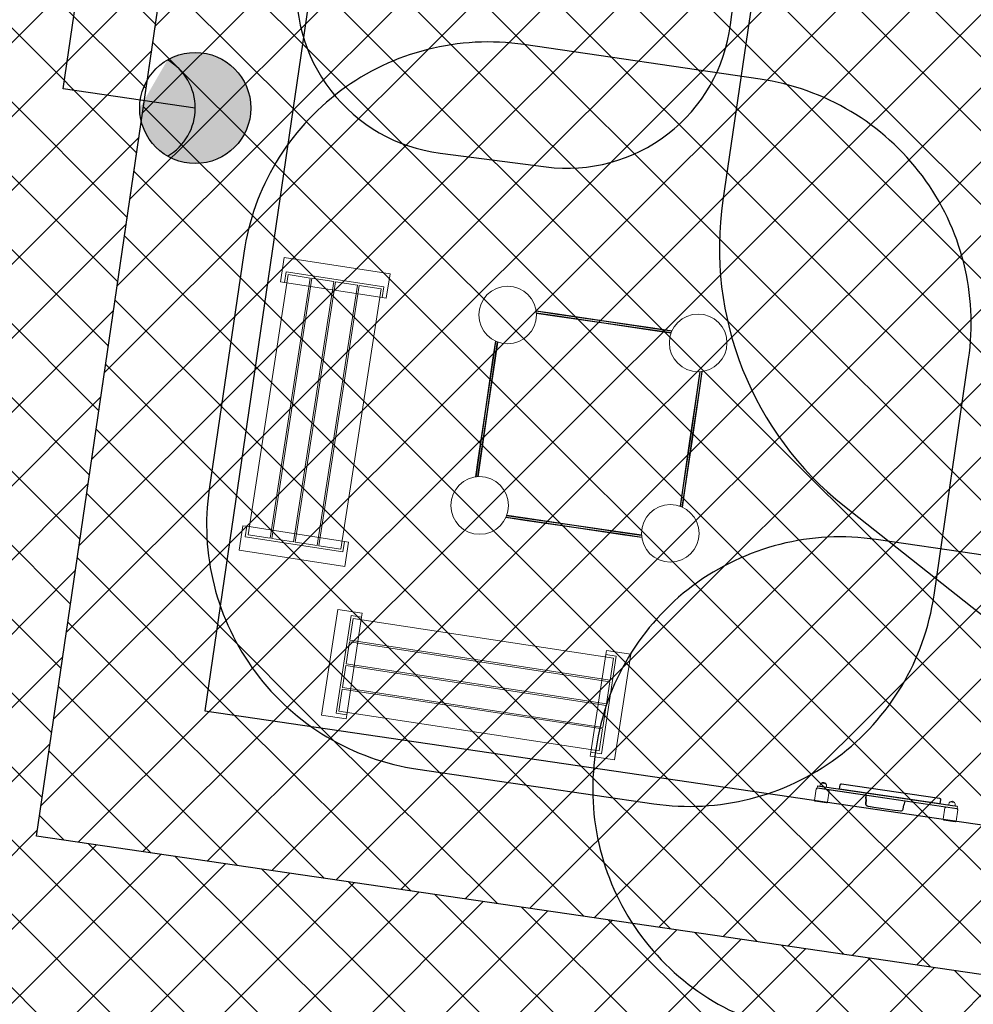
# Model space of a CAD drawing. Header units: metres. Extents: x 5509548 to 5517943, y 5680530 to 5684871.
# Tile 25 of 124: x 5516080.69 to 5516086.49, y 5683288.39 to 5683294.38. Entities that reach past the tile are written whole.
import ezdxf
from ezdxf import colors
from ezdxf.entities.mleader import LeaderData, LeaderLine
from ezdxf.enums import TextEntityAlignment as Align
from ezdxf.lldxf.tags import DXFTag
from ezdxf.math import Vec2, Vec3

# ---------------------------------------------------------------- set-up
doc = ezdxf.new("R2010")
doc.units = ezdxf.units.M
doc.layers.get('0').update_dxf_attribs({"linetype": 'CONTINUOUS', "lineweight": 18})
doc.layers.get('Defpoints').update_dxf_attribs({"linetype": 'CONTINUOUS'})
for name, color, linetype in [('--EL_LEGENDA', 240, 'CONTINUOUS'), ('--oświetlenie wokół budynku', 240, 'CONTINUOUS'), ('A-Nawierzchnie', 41, 'CONTINUOUS'), ('A-Plac-Zabaw', 81, 'CONTINUOUS'), ('org', 1, 'CONTINUOUS'), ('PDF _Geometria', 7, 'CONTINUOUS')]:
    doc.layers.add(name, color=color, linetype=linetype)
for name, color, linetype, lineweight in [('A-Dach-Płatwie_Nr_pióra__4', 7, 'CONTINUOUS', 13), ('A-Rekraacja', 71, 'CONTINUOUS', 35), ('D-WYMIARY', 7, 'CONTINUOUS', 15)]:
    doc.layers.add(name, color=color, linetype=linetype, lineweight=lineweight)
doc.styles.add('CP_ATTR', font='simplex.shx', dxfattribs={"bigfont": '@extfont2.shx'})
doc.styles.get("Standard").update_dxf_attribs({"font": 'simplex.shx'})
tags = doc.linetypes.add('--LINIA_nN', pattern='A,0.5,-0.2,["nN",Standard,S=0.1,R=0,X=-0.1,Y=-0.05],-0.25', length=0.95).pattern_tags.tags
tags[6] = DXFTag(74, 10)
doc.linetypes.add('FENCELINE2', pattern='A,0.25,-0.1,[132,ltypeshp.shx,S=0.1,R=0,X=-0.1,Y=0],-0.1,1', length=1.45)
doc.dimstyles.get("Standard").update_dxf_attribs({"dimtxt": 0.18, "dimasz": 0.18, "dimexe": 0.18, "dimexo": 0.0625, "dimgap": 0.09, "dimtad": 0, "dimtih": 1, "dimtoh": 1, "dimdec": 4, "dimzin": 0, "dimdsep": 46, "dimtxsty": 'Standard', "dimcen": 0.09, "dimadec": 0, "dimazin": 0, "dimtfac": 1, "dimtdec": 4, "dimtofl": 0, "dimtmove": 0, "dimatfit": 3, "dimfxl": 1, "dimtolj": 1, "dimtzin": 0, "dimarcsym": 0})
pattern_1 = [(45, (0, 0), (-0.224506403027, 0.224506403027), []), (135, (0, 0), (-0.224506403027, -0.224506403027), [])]

# ---------------------------------------------------------------- blocks, each defined once
blk = doc.blocks.new('Ławka ogrodowa 22')
at = {"layer": 'A-Dach-Płatwie_Nr_pióra__4', "color": 7, "linetype": 'Continuous', "lineweight": 13}
for p, q in [((150, 0), (0, 0)), ((0, 0), (0, -650)), ((150, -25), (150, 0)), ((1650, 0), (1800, 0)), ((1650, -25), (1650, 0)), ((1800, 0), (1800, -650)), ((85, -625), (85, -25)), ((85, -25), (150, -25)), ((150, -25), (85, -25)), ((85, -25), (85, -625)), ((100, -40), (1700, -40)), ((100, -175), (100, -40)), ((150, -625), (150, -25)), ((1715, -25), (1650, -25)), ((1650, -25), (1715, -25)), ((1650, -625), (1650, -25)), ((1700, -40), (1700, -175)), ((1715, -625), (1715, -25)), ((1715, -25), (1715, -625)), ((1700, -175), (100, -175)), ((100, -185), (1700, -185)), ((100, -320), (100, -185)), ((1700, -185), (1700, -320)), ((1700, -320), (100, -320)), ((100, -330), (1700, -330)), ((100, -465), (100, -330)), ((1700, -330), (1700, -465)), ((1700, -465), (100, -465)), ((100, -475), (1700, -475)), ((100, -610), (100, -475)), ((1700, -475), (1700, -610)), ((0, -650), (150, -650)), ((150, -625), (85, -625)), ((85, -625), (150, -625)), ((1700, -610), (100, -610)), ((150, -650), (150, -625)), ((1650, -625), (1715, -625)), ((1650, -650), (1650, -625)), ((1715, -625), (1650, -625)), ((1800, -650), (1650, -650))]:
    blk.add_line(p, q, dxfattribs=at)
blk = doc.blocks.new('A$C26A47BB5')
at = {"lineweight": 0}
for p, q in [((1524.54, -885.11), (1536.27, -885.11)), ((1524.62, -885.41), (1536.27, -885.41)), ((1524.62, -885.41), (1536.27, -885.41)), ((1566.27, -885.11), (1536.27, -885.11)), ((1566.27, -885.41), (1536.27, -885.41)), ((1566.27, -885.41), (1536.27, -885.41)), ((1566.27, -885.11), (1596.27, -885.11)), ((1566.27, -885.41), (1596.27, -885.41)), ((1566.27, -885.41), (1596.27, -885.41)), ((1608, -885.11), (1596.27, -885.11)), ((1607.91, -885.41), (1596.27, -885.41)), ((1607.91, -885.41), (1596.27, -885.41)), ((1524.85, -886.31), (1536.27, -886.31)), ((1524.85, -886.31), (1536.27, -886.31)), ((1607.62, -886.61), (1524.91, -886.61)), ((1536.27, -886.61), (1524.91, -886.61)), ((1566.27, -886.31), (1536.27, -886.31)), ((1566.27, -886.31), (1536.27, -886.31)), ((1536.27, -886.61), (1566.27, -886.61)), ((1566.27, -886.31), (1596.27, -886.31)), ((1566.27, -886.31), (1596.27, -886.31)), ((1596.27, -886.61), (1566.27, -886.61)), ((1607.68, -886.31), (1596.27, -886.31)), ((1607.68, -886.31), (1596.27, -886.31)), ((1596.27, -886.61), (1607.62, -886.61)), ((1502.77, -906.88), (1502.77, -918.61)), ((1503.07, -906.96), (1503.07, -918.61)), ((1503.07, -906.96), (1503.07, -918.61)), ((1503.97, -907.19), (1503.97, -918.61)), ((1503.97, -907.19), (1503.97, -918.61)), ((1504.27, -918.61), (1504.27, -907.25)), ((1628.27, -918.61), (1628.27, -907.25)), ((1628.57, -907.19), (1628.57, -918.61)), ((1628.57, -907.19), (1628.57, -918.61)), ((1629.47, -906.96), (1629.47, -918.61)), ((1629.47, -906.96), (1629.47, -918.61)), ((1629.77, -906.88), (1629.77, -918.61)), ((1502.77, -948.61), (1502.77, -918.61)), ((1503.07, -948.61), (1503.07, -918.61)), ((1503.07, -948.61), (1503.07, -918.61)), ((1503.97, -948.61), (1503.97, -918.61)), ((1503.97, -948.61), (1503.97, -918.61)), ((1504.27, -918.61), (1504.27, -948.61)), ((1628.27, -918.61), (1628.27, -948.61)), ((1628.57, -948.61), (1628.57, -918.61)), ((1628.57, -948.61), (1628.57, -918.61)), ((1629.47, -948.61), (1629.47, -918.61)), ((1629.47, -948.61), (1629.47, -918.61)), ((1629.77, -948.61), (1629.77, -918.61)), ((1502.77, -948.61), (1502.77, -978.61)), ((1503.07, -948.61), (1503.07, -978.61)), ((1503.07, -948.61), (1503.07, -978.61)), ((1503.97, -948.61), (1503.97, -978.61)), ((1503.97, -948.61), (1503.97, -978.61)), ((1504.27, -978.61), (1504.27, -948.61)), ((1628.27, -978.61), (1628.27, -948.61)), ((1628.57, -948.61), (1628.57, -978.61)), ((1628.57, -948.61), (1628.57, -978.61)), ((1629.47, -948.61), (1629.47, -978.61)), ((1629.47, -948.61), (1629.47, -978.61)), ((1629.77, -948.61), (1629.77, -978.61)), ((1502.77, -990.34), (1502.77, -978.61)), ((1503.07, -990.25), (1503.07, -978.61)), ((1503.07, -990.25), (1503.07, -978.61)), ((1503.97, -990.03), (1503.97, -978.61)), ((1503.97, -990.03), (1503.97, -978.61)), ((1504.27, -978.61), (1504.27, -989.96)), ((1628.27, -978.61), (1628.27, -989.96)), ((1628.57, -990.03), (1628.57, -978.61)), ((1628.57, -990.03), (1628.57, -978.61)), ((1629.47, -990.25), (1629.47, -978.61)), ((1629.47, -990.25), (1629.47, -978.61)), ((1629.77, -990.34), (1629.77, -978.61)), ((1524.85, -1010.91), (1536.27, -1010.91)), ((1524.85, -1010.91), (1536.27, -1010.91)), ((1536.27, -1010.61), (1524.91, -1010.61)), ((1536.27, -1010.61), (1566.27, -1010.61)), ((1566.27, -1010.91), (1536.27, -1010.91)), ((1566.27, -1010.91), (1536.27, -1010.91)), ((1596.27, -1010.61), (1566.27, -1010.61)), ((1566.27, -1010.91), (1596.27, -1010.91)), ((1566.27, -1010.91), (1596.27, -1010.91)), ((1596.27, -1010.61), (1607.62, -1010.61)), ((1607.68, -1010.91), (1596.27, -1010.91)), ((1607.68, -1010.91), (1596.27, -1010.91)), ((1524.54, -1012.11), (1536.27, -1012.11)), ((1524.62, -1011.81), (1536.27, -1011.81)), ((1524.62, -1011.81), (1536.27, -1011.81)), ((1566.27, -1011.81), (1536.27, -1011.81)), ((1566.27, -1011.81), (1536.27, -1011.81)), ((1566.27, -1012.11), (1536.27, -1012.11)), ((1566.27, -1011.81), (1596.27, -1011.81)), ((1566.27, -1011.81), (1596.27, -1011.81)), ((1566.27, -1012.11), (1596.27, -1012.11)), ((1607.91, -1011.81), (1596.27, -1011.81)), ((1607.91, -1011.81), (1596.27, -1011.81)), ((1608, -1012.11), (1596.27, -1012.11))]:
    blk.add_line(p, q, dxfattribs=at)
for centre in [(1507.77, -890.11), (1624.77, -890.11), (1507.77, -1007.11), (1624.77, -1007.11)]:
    blk.add_circle(centre, 17.5, dxfattribs=at)
blk = doc.blocks.new('A$C369D5C17')
at = {"lineweight": 0}
for p, q in [((2742.72, 6.03), (2735.72, 6.03)), ((2821.72, 6.03), (2814.72, 6.03)), ((2735.22, 5.53), (2735.22, -1.47)), ((2735.72, 5.53), (2735.37, 5.88)), ((2742.72, 5.53), (2743.08, 5.88)), ((2743.22, -1.47), (2743.22, 5.53)), ((2814.22, 5.53), (2814.22, -1.47)), ((2814.72, 5.53), (2814.37, 5.88)), ((2821.72, 5.53), (2822.08, 5.88)), ((2822.22, -1.47), (2822.22, 5.53)), ((2735.37, -1.83), (2735.72, -1.47)), ((2735.72, -1.97), (2742.72, -1.97)), ((2738.72, -2.17), (2735.72, -2.17)), ((2735.72, -2.17), (2735.72, -3.27)), ((2738.72, -2.17), (2735.72, -2.17)), ((2738.72, -3.27), (2735.72, -3.27)), ((2738.72, -3.27), (2735.72, -3.27)), ((2735.92, -3.47), (2738.72, -3.47)), ((2737.22, -4.03), (2737.22, -3.47)), ((2739.22, -5.47), (2737.83, -5.47)), ((2737.83, -5.47), (2740.61, -5.47)), ((2738.72, -2.17), (2818.72, -2.17)), ((2738.72, -2.17), (2818.72, -2.17)), ((2738.72, -3.27), (2818.72, -3.27)), ((2738.72, -3.27), (2818.72, -3.27)), ((2818.72, -3.47), (2738.72, -3.47)), ((2740.61, -5.47), (2739.22, -5.47)), ((2741.22, -4.03), (2741.22, -3.47)), ((2742.72, -1.47), (2743.08, -1.83)), ((2814.72, -1.97), (2742.72, -1.97)), ((2814.37, -1.83), (2814.72, -1.47)), ((2814.72, -1.97), (2821.72, -1.97)), ((2816.22, -4.03), (2816.22, -3.47)), ((2818.22, -5.47), (2816.83, -5.47)), ((2816.83, -5.47), (2819.61, -5.47)), ((2819.61, -5.47), (2818.22, -5.47)), ((2821.72, -2.17), (2818.72, -2.17)), ((2821.72, -2.17), (2818.72, -2.17)), ((2821.72, -3.27), (2818.72, -3.27)), ((2821.72, -3.27), (2818.72, -3.27)), ((2818.72, -3.47), (2821.52, -3.47)), ((2820.22, -4.03), (2820.22, -3.47)), ((2821.72, -1.47), (2822.08, -1.83)), ((2821.72, -2.17), (2821.72, -3.27))]:
    blk.add_line(p, q, dxfattribs=at)
for centre, radius, start, end in [((2735.72, 5.53), 0.5, 90, 135), ((2742.72, 5.53), 0.5, 45, 90), ((2814.72, 5.53), 0.5, 90, 135), ((2821.72, 5.53), 0.5, 45, 90), ((2735.72, 5.53), 0.5, 135, 180), ((2742.72, 5.53), 0.5, 0, 45), ((2814.72, 5.53), 0.5, 135, 180), ((2821.72, 5.53), 0.5, 0, 45), ((2735.72, -1.47), 0.5, 180, 225), ((2735.72, -1.47), 0.5, 225, 270), ((2735.92, -2.17), 0.2, 90, 180), ((2735.92, -3.27), 0.2, 180, 270), ((2739.22, -4.03), 2, 180, 226.00863), ((2739.22, -4.03), 2, 226.00863, 313.99137), ((2739.22, -4.03), 2, 313.99137, 0), ((2742.72, -1.47), 0.5, 270, 315), ((2742.72, -1.47), 0.5, 315, 0), ((2814.72, -1.47), 0.5, 180, 225), ((2814.72, -1.47), 0.5, 225, 270), ((2818.22, -4.03), 2, 180, 226.00863), ((2818.22, -4.03), 2, 226.00863, 313.99137), ((2818.22, -4.03), 2, 313.99137, 0), ((2821.52, -2.17), 0.2, 0, 90), ((2821.52, -3.27), 0.2, 270, 360), ((2821.72, -1.47), 0.5, 270, 315), ((2821.72, -1.47), 0.5, 315, 0)]:
    blk.add_arc(centre, radius, start, end, dxfattribs=at)
blk = doc.blocks.new('A$C335B0257')
blk.add_lwpolyline([(11.39, 3.28), (72.87, 3.28), (72.87, 0.6, -0.414214), (72.27, 0), (11.99, 0, -0.414214), (11.39, 0.6)], format="xyb", close=True)
at = {"layer": 'PDF _Geometria', "lineweight": 25}
for points in [[(54.44, 11.06), (53.05, 11.06), (52.93, 11.06), (52.81, 11.06), (50.76, 11.06), (38.06, 11.06), (36.01, 11.06), (35.88, 11.06), (35.76, 11.06), (34.37, 11.06), (33.83, 11), (33.41, 10.7), (33.1, 10.28), (32.98, 9.79), (32.8, 7.13), (32.68, 6.95), (32.5, 6.53), (32.38, 4.78)], [(54.44, 11.06), (54.44, 11.06)], [(54.5, 11.06), (54.5, 11.06)], [(56.5, 4.78), (56.32, 6.53), (56.44, 4.78)]]:
    blk.add_lwpolyline(points, dxfattribs=at)
for points in [[(54.5, 11.06), (54.99, 11), (55.47, 10.7), (55.77, 10.28), (55.89, 9.79), (55.77, 10.28), (55.47, 10.7), (54.99, 11)], [(55.89, 9.79), (56.08, 7.13)], [(56.08, 7.13), (56.14, 6.95), (56.32, 6.53), (56.2, 6.95)]]:
    blk.add_lwpolyline(points, close=True, dxfattribs=at)
blk.add_blockref('A$C369D5C17', (-2735.22, 6.75))
blk = doc.blocks.new('_ARCHTICK')
at = {"color": 0, "linetype": 'ByBlock', "lineweight": -2}
blk.add_line((0, 0), (-1, 0), dxfattribs=at)
blk.add_solid([(0.398, 0.309), (0.309, 0.398), (-0.309, -0.398), (-0.398, -0.309)], dxfattribs=at)
blk = doc.blocks.new('*D439')
at = {"layer": 'D-WYMIARY', "color": 14, "lineweight": -2}
for p, q in [((5516079.5271, 5683290.0172), (5516079.2172, 5683288.0093)), ((5516080.4387, 5683289.4718), (5516079.0905, 5683289.6799)), ((5516080.2508, 5683288.2545), (5516078.9026, 5683288.4626))]:
    blk.add_line(p, q, dxfattribs=at)
at = {"layer": 'Defpoints', "color": 0}
for p in [(5516080.797, 5683289.4165), (5516079.2782, 5683288.4046), (5516080.6091, 5683288.1992)]:
    blk.add_point(p, dxfattribs=at)
at = {"layer": 'D-WYMIARY', "color": 14, "lineweight": -2, "xscale": 0.5, "yscale": 0.5, "zscale": 0.5}
for p, rotation in [((5516079.4661, 5683289.6219), 81.22534036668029), ((5516079.2782, 5683288.4046), 261.2253403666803)]:
    blk.add_blockref('_ARCHTICK', p, dxfattribs=dict(at, rotation=rotation))
at = {"layer": 'D-WYMIARY', "color": 50, "linetype": 'ByBlock', "insert": (5516078.9698, 5683289.1926), "char_height": 0.75, "attachment_point": 5, "rotation": 81.22534}
blk.add_mtext('\\A1;1.2', dxfattribs=at)
blk = doc.blocks.new('lampa_parkowa')
blk.add_hatch(color=256).paths.add_polyline_path([(675, 1, 0.267949), (337, 585, 1.732051), (337, -584, 0.267949)], is_closed=False)
blk.add_circle((0, 1), 675)
blk.add_arc((675, 1), 675, 120, 240)
at = {"style": 'CP_ATTR', "width": 0.5}
for tag, p in [('ATR1', (1047, 558)), ('ATR2', (1047, -668))]:
    blk.add_attdef(tag, text='', height=1000, dxfattribs=at).set_placement(p, align=Align.MIDDLE_LEFT)

msp = doc.modelspace()

# ---------------------------------------------------------------- hatches: boundary and pattern name
at = {"layer": 'A-Nawierzchnie', "linetype": 'ByBlock', "true_color": 0xb7e0ab, "transparency": 33554687}
h = msp.add_hatch(dxfattribs=at)
h.set_pattern_fill('ANSI37', color=9, scale=0.1, style=0)
h.set_pattern_definition([(45, (615.27432, 129.31925), (-0.224506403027, 0.224506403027), []), (135, (615.27432, 129.31925), (-0.224506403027, -0.224506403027), [])])
h.paths.add_polyline_path([(5516099.6639, 5683319.5096), (5516093.1805, 5683320.4925, 0.024008), (5516090.8891, 5683320.728), (5516071.6665, 5683321.7756, -0.024847), (5516069.2956, 5683322.0234), (5516062.3028, 5683323.1087, -0.363827), (5516061.033, 5683324.5592), (5516063.2311, 5683324.2306), (5516064.4905, 5683332.6469), (5516062.2949, 5683332.9751), (5516065.443, 5683353.3794, 0.414214), (5516062.934, 5683356.8006), (5516050.0898, 5683358.7762, 0.414195), (5516046.6686, 5683356.2674), (5516042.2573, 5683327.5989, 0.414232), (5516044.7663, 5683324.1776), (5516053.3436, 5683322.8583, -0.020079), (5516053.58, 5683322.8121), (5516052.6686, 5683316.9357), (5516054.1509, 5683316.7058), (5516053.921, 5683315.2235), (5516046.9543, 5683316.304), (5516046.5336, 5683313.5915), (5516044.9624, 5683313.8352), (5516043.9616, 5683307.3823), (5516045.5328, 5683307.1386), (5516044.0928, 5683297.8546), (5516044.2411, 5683297.8316), (5516044.0112, 5683296.3494), (5516069.872, 5683292.3384), (5516070.1019, 5683293.8207), (5516070.2501, 5683293.7977), (5516071.69, 5683303.0817), (5516073.2612, 5683302.838), (5516074.2621, 5683309.2909), (5516072.6908, 5683309.5346), (5516073.1116, 5683312.2471), (5516066.1449, 5683313.3276), (5516066.3748, 5683314.8099), (5516068.1406, 5683314.5361), (5516068.7128, 5683314.4528), (5516069.4442, 5683314.3618), (5516070.4218, 5683314.2672), (5516071.2564, 5683314.2106), (5516075.5865, 5683313.9748), (5516074.8502, 5683300.4651), (5516082.2566, 5683299.3801), (5516080.797, 5683289.4165), (5516090.8752, 5683287.9401), (5516092.6102, 5683299.7836), (5516076.4265, 5683302.1545), (5516076.8529, 5683309.9804), (5516087.9488, 5683309.371), (5516088.3054, 5683315.8614), (5516090.617, 5683315.7355, -0.024008), (5516092.4311, 5683315.549), (5516098.5994, 5683314.6138), (5516098.3185, 5683313.3068), (5516091.9943, 5683314.2827), (5516090.3907, 5683303.903), (5516099.094, 5683302.5612), (5516096.4969, 5683285.7468), (5516069.7946, 5683289.8685), (5516048.3426, 5683290.0988), (5516034.9659, 5683291.964), (5516037.0427, 5683305.7156), (5516039.9993, 5683324.3088), (5516043.122, 5683343.0758), (5516045.7965, 5683360.4422), (5516068.3327, 5683356.9759), (5516067.9798, 5683322.477), (5516099.9299, 5683320.7359)])
at = {"layer": 'A-Nawierzchnie', "linetype": 'ByBlock', "true_color": 0x6f8466, "transparency": 33554687}
h = msp.add_hatch(dxfattribs=at)
h.set_pattern_fill('ANSI37', color=8, scale=0.1, style=0)
h.set_pattern_definition(pattern_1)
h.paths.add_polyline_path([(5516083.0941, 5683300.2681), (5516082.4015, 5683300.3696), (5516082.532, 5683301.2601), (5516092.6102, 5683299.7836), (5516090.8752, 5683287.9401), (5516080.797, 5683289.4165), (5516082.2566, 5683299.3801), (5516083.1471, 5683299.2497), (5516081.8179, 5683290.1765), (5516090.1151, 5683288.961), (5516091.5893, 5683299.0236)])
at = {"layer": 'A-Nawierzchnie', "linetype": 'ByBlock', "true_color": 0xffffc6, "transparency": 33554687}
h = msp.add_hatch(dxfattribs=at)
h.set_pattern_fill('ANSI37', scale=0.1, style=0)
h.set_pattern_definition(pattern_1)
h.paths.add_polyline_path([(5516082.2566, 5683299.3801), (5516082.4015, 5683300.3696), (5516091.5893, 5683299.0236), (5516090.1151, 5683288.961), (5516081.8179, 5683290.1765), (5516083.1471, 5683299.2497)])

# ---------------------------------------------------------------- linework, layer by layer
at = {"layer": '--EL_LEGENDA', "linetype": '--LINIA_nN', "ltscale": 5, "elevation": 10.3}
msp.add_lwpolyline([(5516081.7606, 5683293.8407), (5516080.9581, 5683293.9582), (5516081.6887, 5683298.9449), (5516078.2544, 5683299.4485)], dxfattribs=at)
at = {"layer": 'A-Plac-Zabaw', "linetype": 'ByBlock'}
msp.add_lwpolyline([(5516082.532, 5683301.2601), (5516092.6102, 5683299.7836), (5516090.8752, 5683287.9401), (5516080.797, 5683289.4165)], close=True, dxfattribs=at)
msp.add_lwpolyline([(5516083.0941, 5683300.2681), (5516082.4015, 5683300.3696), (5516082.532, 5683301.2601), (5516092.6102, 5683299.7836), (5516092.6102, 5683299.7836), (5516090.8752, 5683287.9401), (5516080.797, 5683289.4165), (5516082.2566, 5683299.3801), (5516083.1471, 5683299.2497), (5516081.8179, 5683290.1765), (5516090.1151, 5683288.961), (5516091.5893, 5683299.0236), (5516083.0941, 5683300.2681)], dxfattribs=at)
at = {"layer": 'A-Plac-Zabaw', "ltscale": 0.1}
for points in [[(5516085.0121, 5683294.3469), (5516085.2935, 5683296.5289, 0.414214), (5516084.4296, 5683297.6486), (5516083.7849, 5683297.7317, 0.414214), (5516082.6652, 5683296.8678), (5516082.3838, 5683294.6859, 0.414214), (5516083.2477, 5683293.5662), (5516083.8924, 5683293.4831, 0.414214)], [(5516087.388, 5683296.3444), (5516086.3653, 5683295.9381, 0.267949), (5516085.1248, 5683294.3693), (5516084.9653, 5683293.2805, 0.267949), (5516085.7037, 5683291.4218), (5516086.5668, 5683290.7392, 0.267949), (5516088.5457, 5683290.4493), (5516089.5684, 5683290.8556, 0.267949), (5516090.8089, 5683292.4244), (5516090.9684, 5683293.5132, 0.267949), (5516090.23, 5683295.3719), (5516089.3668, 5683296.0545, 0.267949)], [(5516086.4584, 5683292.3144, 0.414214), (5516085.1916, 5683294.016), (5516083.7569, 5683294.2262, 0.414214), (5516082.0554, 5683292.9594), (5516081.8452, 5683291.5247, 0.414214), (5516083.1119, 5683289.8232), (5516084.5466, 5683289.613, 0.414214), (5516086.2482, 5683290.8797)], [(5516086.5054, 5683291.1296), (5516085.8971, 5683291.2187, 0.414214), (5516084.1955, 5683289.9519), (5516084.1908, 5683289.9195, 0.414214), (5516085.4575, 5683288.218), (5516086.0658, 5683288.1288, 0.414214), (5516087.7674, 5683289.3956), (5516087.7721, 5683289.428, 0.414214)]]:
    msp.add_lwpolyline(points, format="xyb", close=True, dxfattribs=at)
at = {"layer": 'A-Rekraacja', "color": 250, "linetype": 'FENCELINE2', "lineweight": 25, "ltscale": 2}
msp.add_lwpolyline([(5516082.4015, 5683300.3696), (5516082.532, 5683301.2601), (5516092.6102, 5683299.7836), (5516090.8752, 5683287.9401), (5516080.797, 5683289.4165), (5516082.2566, 5683299.3801)], dxfattribs=at)

# ---------------------------------------------------------------- block references
at = {"layer": '--oświetlenie wokół budynku', "xscale": 0.0005, "yscale": 0.0005, "zscale": 0.0005, "rotation": 180}
msp.add_blockref('lampa_parkowa', (5516081.7606, 5683293.8411, 10.3), dxfattribs=at)
at = {"layer": 'A-Plac-Zabaw', "color": 7, "linetype": 'Continuous', "lineweight": 13, "xscale": -0.001, "yscale": 0.0009999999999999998}
for p, rotation in [((5516082.3015, 5683292.9332), 81.21970448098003), ((5516084.406, 5683290.5216), 351.2941337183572)]:
    msp.add_blockref('Ławka ogrodowa 22', p, dxfattribs=dict(at, rotation=rotation))
at = {"layer": 'A-Plac-Zabaw', "xscale": 0.01, "yscale": 0.01, "zscale": 0.01}
for name, p, rotation in [('A$C26A47BB5', (5516095.808, 5683306.0418), 261.6657350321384), ('A$C335B0257', (5516086.4006, 5683289.6289), 171.6657350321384)]:
    msp.add_blockref(name, p, dxfattribs=dict(at, rotation=rotation))

# ---------------------------------------------------------------- dimensions: what is measured, and where the dimension line sits
at = {"layer": 'D-WYMIARY'}
dim = msp.add_linear_dim(base=(5516079.2782, 5683288.4046), p1=(5516080.797, 5683289.4165), p2=(5516080.6091, 5683288.1992), angle=261.22534, dimstyle='Standard', override={"dimtxt": 0.75, "dimasz": 0.5, "dimexe": 0.38, "dimexo": 0.3625, "dimgap": 0.05, "dimtad": 2, "dimtih": 0, "dimdec": 1, "dimblk": 'ARCHTICK', "dimblk1": 'ARCHTICK', "dimblk2": 'ARCHTICK', "dimdle": 0.4, "dimclrd": 14, "dimclre": 14, "dimclrt": 50, "dimtvp": 0.3}, dxfattribs=at)
dim.commit()
dim.dimension.update_dxf_attribs({"geometry": '*D439', "text_midpoint": (5516079.3898, 5683289.1277), "dimtype": 161})

# ---------------------------------------------------------------- leaders
at = {"layer": 'org', "linetype": 'ByBlock'}
ml = msp.add_multileader_mtext('Standard', dxfattribs=at)
ml.set_content('')
ml.set_leader_properties()
ml.build(insert=Vec2(0, 0))
ml.multileader.update_dxf_attribs({"has_dogleg": 0, "text_right_attachment_type": 6, "dogleg_length": 0.36, "arrow_head_size": 0})
ctx = ml.context
ctx.base_point, ctx.char_height, ctx.arrow_head_size, ctx.landing_gap_size, ctx.plane_origin, ctx.plane_x_axis, ctx.plane_y_axis = Vec3(5516095.8869, 5683282.3926), 0.18, 0, 0.09, Vec3(-3106245.0552, 5666210.7269), Vec3(0.75988, -0.650063), Vec3(0.650063, 0.75988)
ctx.right_attachment = 6
notes = []
notes.append((ctx, [(0, (1, 1, 0), (5516096.1604, 5683282.1586), (-0.75988, 0.650063), 0.36, [(0, [(5516078.6837, 5683310.8034), (5516078.7738, 5683310.1413), (5516095.6887, 5683284.254)], 256, [])])]))
ctx.mtext, ml.multileader.dxf.content_type = None, 0
for ctx, leaders in notes:
    for number, flags, end, landing, length, lines in leaders:
        leader = LeaderData()
        leader.index, (leader.has_last_leader_line, leader.has_dogleg_vector, leader.attachment_direction) = number, flags
        leader.last_leader_point, leader.dogleg_vector, leader.dogleg_length = Vec3(end), Vec3(landing), length
        for number, points, colour, breaks in lines:
            line = LeaderLine()
            line.index, line.vertices, line.color, line.breaks = number, Vec3.list(points), colors.encode_raw_color(colour), breaks
            leader.lines.append(line)
        ctx.leaders.append(leader)

doc.saveas('drawing.dxf')
